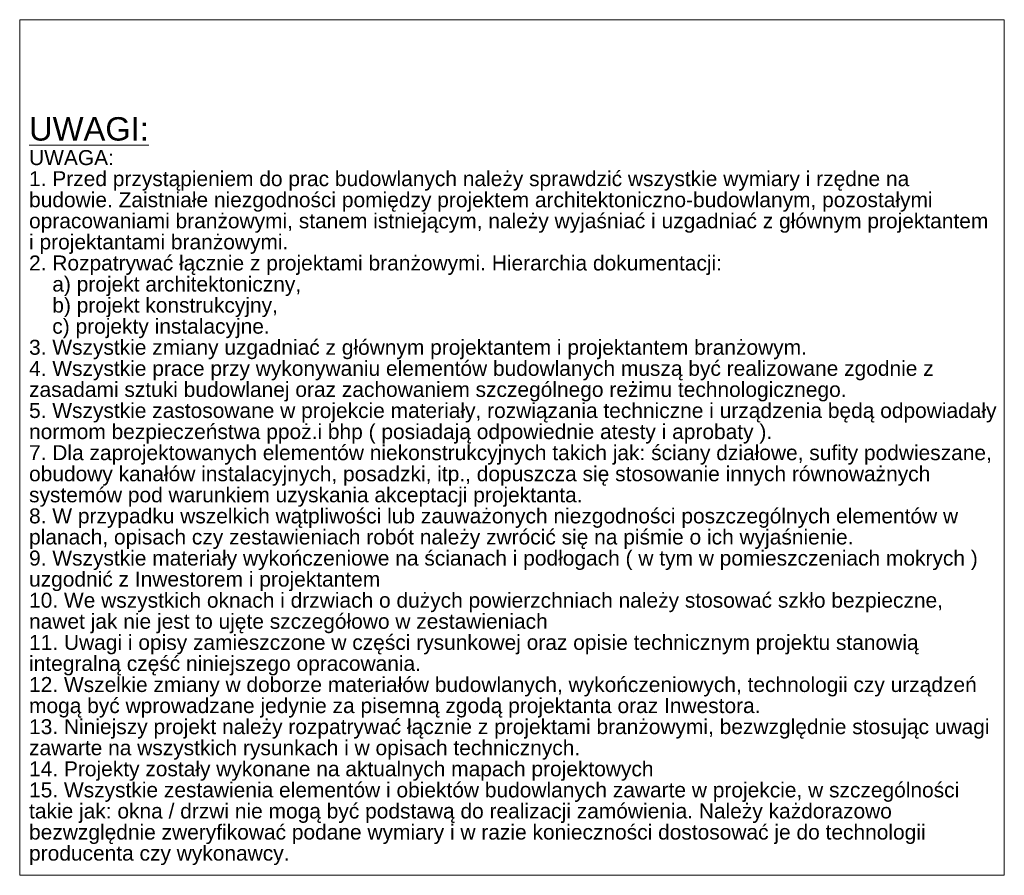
# Model space of a CAD drawing. Header units: millimetres. Extents: x -105537 to 923666, y -162842 to 175608.
# Tile 41 of 41: x 923561 to 923666, y -162842 to -162751. Entities that reach past the tile are written whole.
import ezdxf

# ---------------------------------------------------------------- set-up
doc = ezdxf.new("R2010")
doc.units = ezdxf.units.MM
doc.header["$MEASUREMENT"] = 0
doc.layers.add('00_Uwagi_3_0_Nr_pióra__1', color=7, linetype='Continuous', lineweight=13)
doc.styles.add('STYL_AUTOMATYCZNY_3', font='arial.ttf')

msp = doc.modelspace()

# ---------------------------------------------------------------- linework, layer by layer
at = {"layer": '00_Uwagi_3_0_Nr_pióra__1', "color": 7, "linetype": 'Continuous', "lineweight": 13}
for p, q in [((923665.836, -162750.904), (923560.65, -162750.904)), ((923560.65, -162750.904), (923560.65, -162842.318)), ((923665.836, -162842.318), (923665.836, -162750.904)), ((923560.65, -162842.318), (923665.836, -162842.318))]:
    msp.add_line(p, q, dxfattribs=at)

# ---------------------------------------------------------------- texts
at = {"layer": '00_Uwagi_3_0_Nr_pióra__1', "color": 7, "linetype": 'Continuous', "lineweight": 13, "insert": (923561.65, -162841.231), "char_height": 2.5, "width": 103.18648, "attachment_point": 7, "line_spacing_factor": 0.844284, "style": 'STYL_AUTOMATYCZNY_3'}
msp.add_mtext('\\A1;{\\pql;\\fArial|b0|i0|c238|p0;\\L\\W1.000000;\\LUWAGI:\\P\\pql;\\fArial|b0|i0|c238|p0;\\l\\H0.640000x;\\W1.000000;\\lUWAGA:\\P\\pql;\\fArial|b0|i0|c238|p0;\\W1.000000;1. Przed przystąpieniem do prac budowlanych należy sprawdzić wszystkie wymiary i rzędne na budowie. Zaistniałe niezgodności pomiędzy projektem architektoniczno-budowlanym, pozostałymi opracowaniami branżowymi, stanem istniejącym, należy wyjaśniać i uzgadniać z głównym projektantem i projektantami branżowymi.\\P\\pql;\\fArial|b0|i0|c238|p0;\\W1.000000;2. Rozpatrywać łącznie z projektami branżowymi. Hierarchia dokumentacji:\\P\\pql;\\fArial|b0|i0|c238|p0;\\W1.000000;    a) projekt architektoniczny,\\P\\pql;\\fArial|b0|i0|c238|p0;\\W1.000000;    b) projekt konstrukcyjny,\\P\\pql;\\fArial|b0|i0|c238|p0;\\W1.000000;    c) projekty instalacyjne.\\P\\pql;\\fArial|b0|i0|c238|p0;\\W1.000000;3. Wszystkie zmiany uzgadniać z głównym projektantem i projektantem branżowym.\\P\\pql;\\fArial|b0|i0|c238|p0;\\W1.000000;4. Wszystkie prace przy wykonywaniu elementów budowlanych muszą być realizowane zgodnie z zasadami sztuki budowlanej oraz zachowaniem szczególnego reżimu technologicznego.\\P\\pql;\\fArial|b0|i0|c238|p0;\\W1.000000;5. Wszystkie zastosowane w projekcie materiały, rozwiązania techniczne i urządzenia będą odpowiadały normom bezpieczeństwa ppoż.i bhp ( posiadają odpowiednie atesty i aprobaty ).\\P\\pql;\\fArial|b0|i0|c238|p0;\\W1.000000;7. Dla zaprojektowanych elementów niekonstrukcyjnych takich jak: ściany działowe, sufity podwieszane, obudowy kanałów instalacyjnych, posadzki, itp., dopuszcza się stosowanie innych równoważnych systemów pod warunkiem uzyskania akceptacji projektanta.\\P\\pql;\\fArial|b0|i0|c238|p0;\\W1.000000;8. W przypadku wszelkich wątpliwości lub zauważonych niezgodności poszczególnych elementów w planach, opisach czy zestawieniach robót należy zwrócić się na piśmie o ich wyjaśnienie.\\P\\pql;\\fArial|b0|i0|c238|p0;\\W1.000000;9. Wszystkie materiały wykończeniowe na ścianach i podłogach ( w tym w pomieszczeniach mokrych ) uzgodnić z Inwestorem i projektantem\\P\\pql;\\fArial|b0|i0|c238|p0;\\W1.000000;10. We wszystkich oknach i drzwiach o dużych powierzchniach należy stosować szkło bezpieczne, nawet jak nie jest to ujęte szczegółowo w zestawieniach\\P\\pql;\\fArial|b0|i0|c238|p0;\\W1.000000;11. Uwagi i opisy zamieszczone w części rysunkowej oraz opisie technicznym projektu stanowią integralną część niniejszego opracowania.\\P\\pql;\\fArial|b0|i0|c238|p0;\\W1.000000;12. Wszelkie zmiany w doborze materiałów budowlanych, wykończeniowych, technologii czy urządzeń mogą być wprowadzane jedynie za pisemną zgodą projektanta oraz Inwestora.\\P\\pql;\\fArial|b0|i0|c238|p0;\\W1.000000;13. Niniejszy projekt należy rozpatrywać łącznie z projektami branżowymi, bezwzględnie stosując uwagi zawarte na wszystkich rysunkach i w opisach technicznych.\\P\\pql;\\fArial|b0|i0|c238|p0;\\W1.000000;14. Projekty zostały wykonane na aktualnych mapach projektowych\\P\\pql;\\fArial|b0|i0|c238|p0;\\W1.000000;15. Wszystkie zestawienia elementów i obiektów budowlanych zawarte w projekcie, w szczególności takie jak: okna / drzwi nie mogą być podstawą do realizacji zamówienia. Należy każdorazowo bezwzględnie zweryfikować podane wymiary i w razie konieczności dostosować je do technologii producenta czy wykonawcy.}', dxfattribs=at)

doc.saveas('drawing.dxf')
